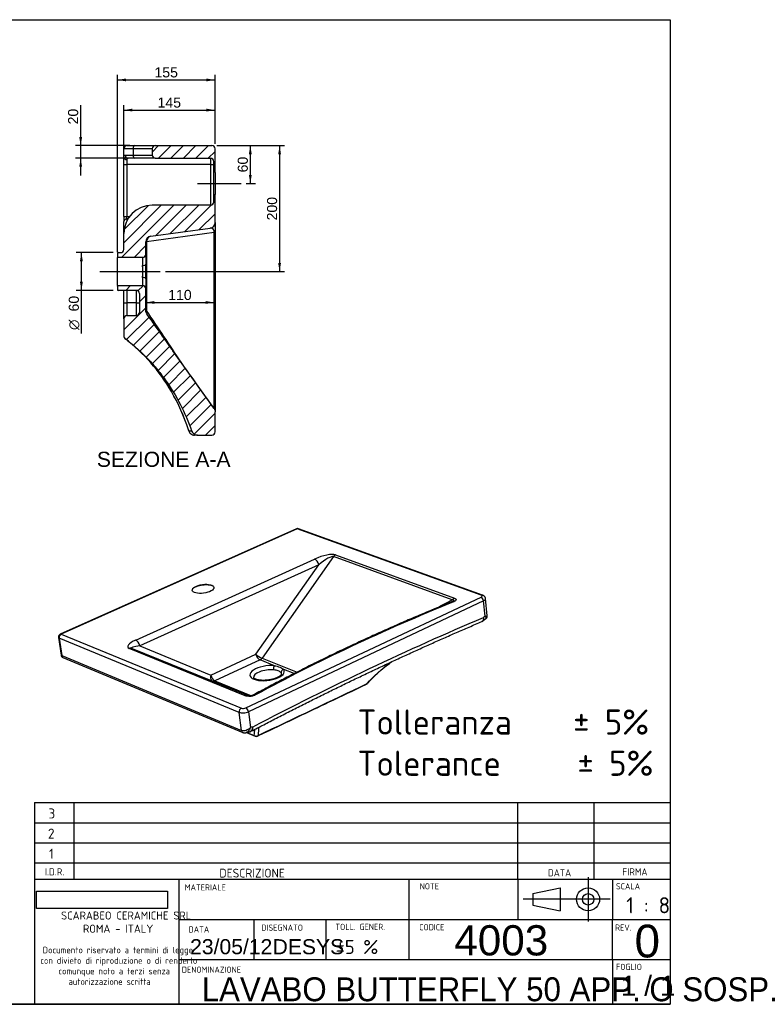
# Model space of a CAD drawing. Header units: millimetres. Extents: x 11 to 302, y 7 to 203.
# Tile 2 of 2: x 155 to 302, y 7 to 203. Entities that reach past the tile are written whole.
import ezdxf
from ezdxf.enums import TextEntityAlignment as Align
from ezdxf.lldxf.tags import DXFTag

# ---------------------------------------------------------------- set-up
doc = ezdxf.new("R2010")
doc.units = ezdxf.units.MM
for name, color, linetype in [('1', 7, 'Continuous'), ('Default', 7, 'Continuous'), ('LAVABO_BUTTERFLY', 7, 'Continuous'), ('Predefinito', 7, 'Continuous')]:
    doc.layers.add(name, color=color, linetype=linetype)
doc.styles.add('SEACAD_Arial', font='arial.ttf')
doc.styles.add('SEACAD_Solid_Edge_ANSI1_Symbols', font='semeca1.ttf')
doc.styles.add('SEACAD_Solid_Edge_ISO', font='seiso.ttf')
doc.styles.add('SEACAD_Solid_Edge_ISOBI', font='seisobi.ttf')
tags = doc.linetypes.add('CENTER2', pattern=[28.575, 19.05, -3.175, 3.175, -3.175]).pattern_tags.tags
tags[10:11] = [DXFTag(74, 4), DXFTag(75, 0), DXFTag(340, '0'), DXFTag(46, 0.0), DXFTag(50, 0.0), DXFTag(44, 0.0), DXFTag(45, 0.0)]
tags[8:9] = [DXFTag(74, 4), DXFTag(75, 0), DXFTag(340, '0'), DXFTag(46, 0.0), DXFTag(50, 0.0), DXFTag(44, 0.0), DXFTag(45, 0.0)]
tags[6:7] = [DXFTag(74, 4), DXFTag(75, 0), DXFTag(340, '0'), DXFTag(46, 0.0), DXFTag(50, 0.0), DXFTag(44, 0.0), DXFTag(45, 0.0)]
tags[4:5] = [DXFTag(74, 4), DXFTag(75, 0), DXFTag(340, '0'), DXFTag(46, 0.0), DXFTag(50, 0.0), DXFTag(44, 0.0), DXFTag(45, 0.0)]
doc.dimstyles.new('ISO_PALLINATURA', dxfattribs={"dimtxt": 2, "dimasz": 1.7, "dimexe": 1, "dimexo": 1, "dimgap": 1, "dimtad": 0, "dimtih": 1, "dimtoh": 1, "dimlfac": 8, "dimtxsty": 'SEACAD_Arial', "dimblk1": '_SE_FILLED', "dimblk2": '_SE_FILLED', "dimsah": 1, "dimcen": 1, "dimadec": 0, "dimazin": 0, "dimtfac": 1, "dimtofl": 0, "dimtmove": 0, "dimatfit": 3, "dimfxl": 1, "dimtolj": 1, "dimarcsym": 0})
picture_1 = doc.add_image_def('image1.jpg', size_in_pixel=(300, 40))

# ---------------------------------------------------------------- blocks, each defined once
blk = doc.blocks.new('SEANNOT_GROUP')
at = {"layer": 'Default', "color": 7, "linetype": 'CENTER2'}
blk.add_line((171.13, 152.83), (183.13, 152.83), dxfattribs=at)
blk = doc.blocks.new('SEANNOT_GROUP1')
at = {"layer": 'Default', "color": 7, "linetype": 'CENTER2'}
blk.add_line((190.5, 170.33), (199.15, 170.33), dxfattribs=at)
blk = doc.blocks.new('SE5')
at = {"layer": 'LAVABO_BUTTERFLY', "linetype": 'Continuous'}
h = blk.add_hatch(dxfattribs=at)
h.set_pattern_fill('ANSI31', scale=0.55118, angle=9.362e-06, style=0)
edge = h.paths.add_edge_path()
edge.add_arc((182.13, 177.21), 0.625, 90, 180)
edge.add_line((181.5, 177.21), (181.5, 175.96))
edge.add_arc((182.13, 175.96), 0.625, 180, 270)
edge.add_line((182.13, 175.33), (193.13, 175.33))
edge.add_arc((193.13, 174.71), 0.625, 0, 90, ccw=False)
edge.add_line((193.75, 174.71), (193.75, 173.02))
edge.add_arc((194.38, 173.02), 0.625, 180, 233.1301)
edge.add_line((194, 172.52), (194, 177.21))
edge.add_arc((193.38, 177.21), 0.625, 0, 90)
edge.add_line((193.38, 177.83), (182.13, 177.83))
h = blk.add_hatch(dxfattribs=at)
h.set_pattern_fill('ANSI31', scale=0.55118, angle=9.362e-06, style=0)
edge = h.paths.add_edge_path()
edge.add_arc((193.13, 166.62), 0.625, 270, 360, ccw=False)
edge.add_line((193.13, 166), (181.5, 166))
edge.add_arc((181.5, 160.37), 5.62, 90, 180)
edge.add_line((175.88, 160.37), (175.88, 157.21))
edge.add_arc((175.25, 157.21), 0.625, 270, 360, ccw=False)
edge.add_line((175.25, 156.58), (174.75, 156.58))
edge.add_arc((174.75, 156.46), 0.125, 90, 180)
edge.add_line((174.63, 156.46), (174.63, 155.64))
edge.add_line((174.63, 155.64), (179.63, 155.64))
edge.add_arc((179.63, 156.27), 0.625, 270, 360)
edge.add_line((180.25, 156.27), (180.25, 158.72))
edge.add_arc((181.38, 158.72), 1.12, 97.7652, 180, ccw=False)
edge.add_line((181.23, 159.84), (193.03, 161.45))
edge.add_arc((192.88, 162.56), 1.12, 277.7652, 360)
edge.add_line((194, 162.56), (194, 168.14))
edge.add_arc((194.38, 167.64), 0.625, 126.8699, 180)
edge.add_line((193.75, 167.64), (193.75, 166.62))
h = blk.add_hatch(dxfattribs=at)
h.set_pattern_fill('ANSI31', scale=0.55118, angle=9.362e-06, style=0)
edge = h.paths.add_edge_path()
edge.add_spline(control_points=[(176.12, 139.52), (176.89, 138.94), (177.63, 138.33), (178.7, 137.38), (179.05, 137.06), (179.74, 136.4), (180.08, 136.06), (181.08, 135.04), (181.72, 134.33), (182.64, 133.23), (182.94, 132.86), (183.53, 132.11), (183.82, 131.73), (184.38, 130.95), (184.65, 130.56), (185.18, 129.76), (185.44, 129.36), (185.94, 128.54), (186.18, 128.13), (186.65, 127.3), (186.88, 126.87), (187.32, 126.02), (187.53, 125.59), (187.93, 124.73), (188.13, 124.29), (188.69, 122.97), (189.03, 122.08), (189.35, 121.17)], knot_values=[0, 0, 0, 0, 0.125, 0.125, 0.1875, 0.1875, 0.25, 0.25, 0.375, 0.375, 0.4375, 0.4375, 0.5, 0.5, 0.5625, 0.5625, 0.625, 0.625, 0.6875, 0.6875, 0.75, 0.75, 0.8125, 0.8125, 0.875, 0.875, 1, 1, 1, 1], degree=3, periodic=0)
edge.add_arc((190.53, 121.58), 1.25, 199.0521, 270)
edge.add_line((190.53, 120.33), (193.38, 120.33))
edge.add_arc((193.38, 120.96), 0.625, 270, 360)
edge.add_line((194, 120.96), (194, 124.97))
edge.add_spline(control_points=[(194, 124.97), (194, 125.09), (193.99, 125.2), (193.91, 125.43), (193.86, 125.53), (193.8, 125.62)], knot_values=[0, 0, 0, 0, 0.5, 0.5, 1, 1, 1, 1], degree=3, periodic=0)
edge.add_spline(control_points=[(193.8, 125.62), (191.57, 128.76), (189.35, 131.89), (186.01, 136.58), (184.9, 138.15), (183.23, 140.5), (182.68, 141.28), (181.56, 142.85), (181.01, 143.63), (180.46, 144.41)], knot_values=[0, 0, 0, 0, 0.5, 0.5, 0.75, 0.75, 0.875, 0.875, 1, 1, 1, 1], degree=3, periodic=0)
edge.add_spline(control_points=[(180.46, 144.41), (180.39, 144.51), (180.34, 144.61), (180.29, 144.78), (180.27, 144.83), (180.26, 144.95), (180.25, 145), (180.25, 145.06)], knot_values=[0, 0, 0, 0, 0.5, 0.5, 0.75, 0.75, 1, 1, 1, 1], degree=3, periodic=0)
edge.add_line((180.25, 145.06), (180.25, 149.39))
edge.add_arc((179.63, 149.39), 0.625, 0, 90)
edge.add_line((179.63, 150.02), (174.63, 150.02))
edge.add_line((174.63, 150.02), (174.63, 149.21))
edge.add_arc((174.75, 149.21), 0.125, 180, 270)
edge.add_line((174.75, 149.08), (178.38, 149.08))
edge.add_arc((178.38, 148.46), 0.625, 0, 90, ccw=False)
edge.add_line((179, 148.46), (179, 144.71))
edge.add_arc((178.38, 144.71), 0.625, 270, 360, ccw=False)
edge.add_line((178.38, 144.08), (176.5, 144.08))
edge.add_arc((176.5, 143.46), 0.625, 90, 180)
edge.add_line((175.88, 143.46), (175.88, 140.02))
edge.add_arc((176.5, 140.02), 0.625, 180, 232.7417)
at = {"layer": 'LAVABO_BUTTERFLY', "color": 7, "linetype": 'Continuous'}
for p, q in [((177.74, 177.21), (175.88, 177.21)), ((175.88, 175.56), (175.88, 177.21)), ((176.5, 177.83), (178.05, 177.83)), ((181.5, 177.21), (177.74, 177.21)), ((177.74, 177.21), (177.74, 175.96)), ((178.05, 177.83), (182.13, 177.83)), ((181.5, 177.21), (181.5, 175.96)), ((182.13, 177.83), (193.38, 177.83)), ((194, 172.52), (194, 177.21)), ((175.88, 174.08), (175.88, 175.56)), ((175.88, 163.77), (175.88, 174.08)), ((175.88, 174.08), (176.5, 174.08)), ((176.14, 175.96), (177.74, 175.96)), ((176.5, 175.07), (176.5, 174.08)), ((176.5, 174.08), (176.5, 163.77)), ((193.13, 174.08), (176.5, 174.08)), ((178.05, 175.33), (176.72, 175.33)), ((177.74, 175.96), (181.5, 175.96)), ((182.13, 175.33), (178.05, 175.33)), ((182.13, 175.33), (193.13, 175.33)), ((193.13, 174.08), (193.13, 175.33)), ((193.13, 166), (193.13, 174.08)), ((193.13, 174.08), (193.75, 174.08)), ((193.75, 173.02), (193.75, 174.71)), ((193.75, 167.64), (193.75, 173.02)), ((194, 172.52), (194, 168.14)), ((193.75, 166.62), (193.75, 167.64)), ((194, 162.56), (194, 168.14)), ((193.13, 166), (181.5, 166)), ((175.88, 163.77), (175.88, 162.77)), ((175.88, 163.77), (176.5, 163.77)), ((175.88, 161.27), (175.88, 162.77)), ((176.5, 163.77), (177.02, 163.77)), ((176.5, 163.27), (176.5, 163.77)), ((176.68, 163.27), (176.5, 163.27)), ((176.5, 163.27), (176.5, 162.95)), ((194, 162.56), (194, 160.56)), ((175.95, 161.27), (175.88, 161.27)), ((175.88, 160.37), (175.88, 161.27)), ((175.88, 157.21), (175.88, 160.37)), ((193.84, 160.56), (180.41, 158.72)), ((181.23, 159.84), (193.03, 161.45)), ((193.84, 125.54), (193.84, 160.56)), ((193.84, 160.56), (194, 160.56)), ((194, 160.56), (194, 124.97)), ((180.25, 158.72), (180.41, 158.72)), ((180.25, 156.27), (180.25, 158.72)), ((180.41, 158.72), (180.41, 145.05)), ((174.63, 156.46), (174.63, 155.64)), ((174.75, 156.58), (175.25, 156.58)), ((174.63, 150.02), (174.63, 155.64)), ((179.63, 155.64), (174.63, 155.64)), ((179.63, 154), (179.63, 155.64)), ((180.25, 156.27), (180.25, 154.26)), ((179.63, 150.02), (179.63, 151.67)), ((180.25, 151.41), (180.25, 149.39)), ((174.63, 150.02), (174.63, 149.21)), ((174.63, 150.02), (179.63, 150.02)), ((178.38, 149.08), (174.75, 149.08)), ((175.88, 146.58), (175.88, 149.08)), ((176.5, 149.08), (176.5, 146.58)), ((178.38, 146.58), (178.38, 149.08)), ((180.25, 145.06), (180.25, 149.39)), ((179, 148.46), (179, 144.71)), ((175.88, 143.46), (175.88, 146.58)), ((175.88, 146.58), (176.5, 146.58)), ((176.5, 146.58), (176.5, 144.08)), ((178.38, 146.58), (176.5, 146.58)), ((178.38, 144.08), (178.38, 146.58)), ((178.38, 146.58), (179, 146.58)), ((180.25, 145.05), (180.41, 145.05)), ((175.88, 143.46), (175.88, 140.02)), ((176.5, 144.08), (178.38, 144.08)), ((193.8, 125.61), (185.64, 137.1)), ((194, 120.96), (194, 124.97)), ((190.51, 120.33), (189.95, 120.33)), ((190.53, 120.33), (190.53, 120.33)), ((190.53, 120.33), (193.38, 120.33))]:
    blk.add_line(p, q, dxfattribs=at)
for centre, radius, start, end in [((176.5, 177.21), 0.625, 90, 180), ((182.13, 177.21), 0.625, 90, 180), ((193.38, 177.21), 0.625, 0, 90), ((182.13, 175.96), 0.625, 180, 270), ((193.13, 174.71), 0.625, 0, 90), ((194.38, 173.02), 0.625, 180, 233.1301), ((193.13, 166.62), 0.625, 270, 0), ((194.38, 167.64), 0.625, 126.8699, 180), ((181.5, 160.37), 5.62, 90, 180), ((192.88, 162.56), 1.13, 277.7652, 0), ((181.38, 158.72), 1.12, 97.7652, 180), ((174.75, 156.46), 0.125, 90, 180), ((175.25, 157.21), 0.625, 270, 0), ((179.63, 156.27), 0.625, 270, 0), ((153.3, 152.83), 26.35, 357.4645, 2.5355), ((118.99, 152.83), 61.28, 358.6677, 1.3323), ((174.75, 149.21), 0.125, 180, 270), ((178.38, 148.46), 0.625, 0, 90), ((179.63, 149.39), 0.625, 0, 90), ((-5015.76, -3344.01), 6258.89, 33.767342, 33.880132), ((176.5, 143.46), 0.625, 90, 180), ((178.38, 144.71), 0.625, 270, 0), ((176.5, 140.02), 0.625, 180, 232.7417), ((176.5, 140.01), 0.625, 180, 232.0361), ((153.26, 110.24), 37.15, 30.3275, 52.0241), ((176.11, 140.13), 0.611, 270.8653, 271.4369), ((153.28, 110.25), 37.13, 17.4697, 30.3439), ((153.26, 110.24), 37.15, 17.4347, 30.3275), ((194.11, 123.09), 5.68, 197.4387, 199.9767), ((193.56, 122.89), 5.09, 197.4203, 199.9246), ((188.51, 139.04), 17.88, 270.8386, 272.6721), ((189.95, 121.58), 1.25, 199.9724, 228.8695), ((189.92, 121.56), 1.21, 221.537, 229.2738), ((189.95, 121.58), 1.25, 228.8695, 270.0268), ((190.53, 121.58), 1.25, 199.0521, 270), ((190.53, 121.58), 1.25, 199.0487, 205.8466), ((190.53, 121.58), 1.25, 257.5159, 269.9685), ((193.38, 120.96), 0.625, 270, 0)]:
    blk.add_arc(centre, radius, start, end, dxfattribs=at)
for centre, major_axis, ratio, start_param, end_param in [((178.05, 177.21), (0, 0.625), 0.504148, 0, 1.570796), ((176.5, 175.56), (0.625, 0), 0.790229, 3.141593, 4.712389), ((176.72, 175.96), (0, -0.625), 0.92995, 4.712389, 6.283185), ((178.05, 175.96), (0, -0.625), 0.504148, 4.712389, 6.283185), ((176.5, 162.77), (-0.625, 0), 0.8, 4.712389, 6.283185), ((176.5, 161.27), (-0.625, 0), 0.8, 5.626488, 6.283185), ((192.88, 160.29), (-0.57, -1.09), 0.718337, 2.158893, 3.613292), ((181.38, 158.72), (0.15, -1.11), 0.857456, 3.141593, 4.595992), ((179.63, 154.26), (0.625, 0), 0.414494, 4.712389, 6.283185), ((179.63, 151.41), (-0.625, 0), 0.414494, 3.141593, 4.712389), ((181.38, 145.05), (0.933, 0.629), 0.684875, 2.364246, 3.055404), ((189.29, 121.58), (0.596, 0.188), 0.788252, 3.141889, 3.199751), ((189.36, 121.37), (0.587, 0.214), 0.031745, -3.177491, -3.145946)]:
    blk.add_ellipse(centre, major_axis=major_axis, ratio=ratio, start_param=start_param, end_param=end_param, dxfattribs=at)
for points, knots in [([(175.88, 175.56), (175.88, 175.63), (175.88, 175.69), (175.9, 175.76), (175.9, 175.79), (175.92, 175.83), (175.93, 175.85), (175.96, 175.89), (175.99, 175.92), (176.05, 175.95), (176.09, 175.96), (176.14, 175.96)], [0, 0, 0, 0, 0.25, 0.25, 0.375, 0.375, 0.5, 0.5, 0.75, 0.75, 1, 1, 1, 1]), ([(176.72, 175.33), (176.68, 175.33), (176.65, 175.33), (176.6, 175.31), (176.57, 175.29), (176.55, 175.26), (176.54, 175.25), (176.52, 175.22), (176.52, 175.2), (176.51, 175.15), (176.5, 175.11), (176.5, 175.07)], [0, 0, 0, 0, 0.25, 0.25, 0.5, 0.5, 0.625, 0.625, 0.75, 0.75, 1, 1, 1, 1]), ([(180.46, 144.41), (180.39, 144.51), (180.34, 144.61), (180.29, 144.78), (180.27, 144.83), (180.26, 144.95), (180.25, 145), (180.25, 145.06)], [0, 0, 0, 0, 0.5, 0.5, 0.75, 0.75, 1, 1, 1, 1]), ([(193.8, 125.62), (191.57, 128.76), (189.35, 131.89), (186.01, 136.58), (184.9, 138.15), (183.23, 140.5), (182.68, 141.28), (181.56, 142.85), (181.01, 143.63), (180.46, 144.41)], [0, 0, 0, 0, 0.5, 0.5, 0.75, 0.75, 0.875, 0.875, 1, 1, 1, 1]), ([(176.12, 139.52), (176.89, 138.94), (177.63, 138.33), (179.06, 137.07), (179.75, 136.41), (181.08, 135.04), (181.72, 134.33), (182.95, 132.87), (183.54, 132.11), (185.22, 129.79), (186.22, 128.15), (187.97, 124.75), (188.72, 122.98), (189.35, 121.17)], [0, 0, 0, 0, 0.125, 0.125, 0.25, 0.25, 0.375, 0.375, 0.5, 0.5, 0.75, 0.75, 1, 1, 1, 1]), ([(193.8, 125.62), (193.86, 125.53), (193.91, 125.43), (193.99, 125.2), (194, 125.09), (194, 124.97)], [0, 0, 0, 0, 0.5, 0.5, 1, 1, 1, 1])]:
    blk.add_open_spline(points, degree=3, knots=knots, dxfattribs=at)
blk = doc.blocks.new('SE6')
at = {"layer": 'LAVABO_BUTTERFLY', "color": 7, "linetype": 'Continuous'}
for p, q in [((210.14, 101.73), (163.27, 80.8)), ((210.32, 101.73), (163.44, 80.8)), ((246.83, 88.53), (210.32, 101.73)), ((247.11, 88.55), (210.59, 101.75)), ((217.52, 96.21), (203.34, 76.01)), ((241.09, 87.6), (217.52, 96.21)), ((217.93, 96.55), (241.51, 87.95)), ((178.24, 79.63), (213.76, 95.72)), ((214.58, 94.58), (179.07, 78.46)), ((202.11, 76.82), (214.58, 94.58)), ((200.14, 66.15), (246.8, 88.16)), ((247.29, 87.43), (200.63, 65.39)), ((247.6, 84.38), (247.29, 87.43)), ((248.04, 84.46), (247.69, 87.87)), ((163.44, 80.8), (199.22, 66.09)), ((162.9, 80.14), (163.42, 76.65)), ((163.03, 80.01), (163.55, 76.53)), ((198.79, 65.27), (163.03, 80.01)), ((179.07, 78.46), (193.16, 72.67)), ((163.55, 76.53), (199.26, 61.65)), ((199.96, 68.58), (176.97, 77.95)), ((177.55, 77.98), (200.54, 68.62)), ((193.16, 72.67), (202.11, 76.82)), ((163.8, 76.17), (199.51, 61.28)), ((202.93, 75.67), (193.98, 71.51)), ((205.79, 74.54), (202.93, 75.67)), ((203.34, 76.01), (210.27, 73.27)), ((209.71, 72.98), (207.63, 73.81)), ((193.98, 71.51), (201.21, 68.57)), ((199.26, 61.65), (198.79, 65.27)), ((200.63, 65.39), (201.04, 62.26)), ((200.23, 61.26), (201.93, 60.55)), ((200.34, 61.29), (201.76, 60.7))]:
    blk.add_line(p, q, dxfattribs=at)
for centre, major_axis, ratio, start_param, end_param in [((210.39, 101.18), (-0.088, -0.599), 0.999531, 2.941424, 3.70789), ((210.39, 101.18), (0.247, -0.553), 0.5651, 2.643078, 3.141691), ((210.39, 101.18), (-0.206, -0.57), 0.723903, 3.141821, 3.750934), ((214.84, 95), (-3.39, -1.29), 0.295024, 3.470743, 4.920733), ((214.96, 93.99), (2.61, 2.18), 0.203485, 0.093743, 1.545281), ((218.04, 95.54), (0.38, 1.04), 0.716945, 0.613756, 1.150551), ((213.89, 94.71), (-0.46, 1.01), 0.565699, 4.338563, 5.77511), ((246.37, 88.31), (-0.63, -0.066), 0.411693, 2.275186, 3.846099), ((246.86, 87.58), (0.271, -0.572), 0.590698, 1.033464, 2.605063), ((246.89, 87.96), (-0.217, -0.595), 0.694043, 3.143259, 3.75268), ((241.29, 86.11), (0.43, -1.06), 0.519593, 2.637147, 3.138185), ((241.61, 86.92), (0.39, 1.07), 0.697638, 0.614746, 1.151551), ((246.43, 87.74), (-1.26, -0.13), 0.412272, 2.275587, 3.141121), ((252.83, 65.51), (8.38, 21.65), 0.683849, 0.827702, 0.848187), ((163.52, 80.23), (0.622, -0.092), 0.998849, 2.138809, 3.435315), ((163.52, 80.23), (0.24, 0.581), 0.752022, 0.670399, 2.241874), ((163.52, 80.23), (0.257, -0.574), 0.517642, 2.642005, 3.140621), ((163.52, 80.23), (0.622, 0.091), 0.409388, 3.142038, 3.744507), ((179.98, 79.19), (3.32, 0.95), 0.294156, 2.035117, 3.499885), ((180.12, 78.16), (2.69, 0.08), 0.132631, 1.967659, 3.433294), ((178.38, 78.61), (-0.47, 1.04), 0.529642, 4.337962, 5.774547), ((164.04, 76.75), (0.621, 0.091), 0.41292, 3.141954, 3.744422), ((164.04, 76.75), (-0.627, 0.043), 0.998895, 0.214261, 1.243437), ((164.04, 76.75), (0.242, 0.579), 0.750593, 2.247163, 3.14218), ((177.11, 76.92), (-0.43, -1.06), 0.741397, 3.141569, 3.807719), ((202.8, 76.68), (0.915, -0.643), 0.30797, 4.090592, 5.543431), ((202.8, 76.68), (0.47, -1.01), 0.549505, 4.323379, 5.757358), ((204.34, 73.06), (-3.41, -0.43), 0.422508, 4.221814, 9.65197), ((202.8, 76.68), (-0.41, -1.04), 0.723006, 0.651786, 1.187858), ((205.86, 73.98), (0.06, 0.62), 0.426888, 0.484692, 2.056333), ((193.85, 72.52), (0.43, 1.04), 0.621888, 1.680071, 2.90347), ((193.85, 72.52), (-0.47, 1.02), 0.540373, 1.181752, 2.615722), ((204.42, 72.5), (2.79, 0.35), 0.423077, 1.079924, 3.142658), ((207.7, 73.25), (-0.506, -0.366), 0.88281, 4.261178, 5.832407), ((204.42, 72.5), (2.79, 0.35), 0.423077, -0.000186, 0.226577), ((193.85, 72.52), (0.42, 1.04), 0.7282, 3.380796, 3.805105), ((223.82, 71.45), (0.619, -0.086), 0.999809, 5.29442, 5.704847), ((223.82, 71.45), (-0.269, 0.564), 0.564537, 3.143769, 3.506157), ((223.82, 71.45), (-0.472, 0.41), 0.538938, 2.784404, 3.141578), ((200.1, 67.53), (-0.45, -1.09), 0.722277, 3.141125, 3.80728), ((202.18, 67.69), (0.56, -1.03), 0.60879, 2.573271, 3.139863), ((199.29, 65.5), (-0.251, -0.608), 0.72224, 3.811106, 5.382612), ((199.79, 65.74), (1.3, 0.17), 0.429222, 3.785045, 5.357697), ((199.72, 66.33), (-0.652, -0.084), 0.428624, 0.64398, 2.215705), ((200.21, 65.56), (-0.281, 0.595), 0.542974, 4.175319, 5.746949), ((199.76, 61.88), (0.252, 0.606), 0.720807, 2.246059, 3.140407), ((199.82, 39.38), (9.83, 22.19), 0.713375, 0.470075, 0.490445), ((202.18, 61.14), (0.244, 0.587), 0.718874, 2.666478, 3.141043), ((202.18, 61.14), (-0.633, 0.057), 0.920548, 0.950776, 2.26845), ((202.18, 61.14), (-0.274, 0.574), 0.543327, 3.141929, 3.505915), ((202.18, 61.14), (0.198, 0.604), 0.99989, 3.064152, 3.90426)]:
    blk.add_ellipse(centre, major_axis=major_axis, ratio=ratio, start_param=start_param, end_param=end_param, dxfattribs=at)
blk.add_ellipse((191.62, 89.8), major_axis=(-2.15, -0.28), ratio=0.404138, dxfattribs=at)
for points, knots in [([(189.55, 89.82), (189.55, 89.83), (189.55, 89.83), (189.57, 89.85), (189.6, 89.89), (189.64, 89.93), (189.7, 89.98), (189.77, 90.03), (189.85, 90.08), (189.95, 90.13), (190.05, 90.19), (190.17, 90.24), (190.3, 90.29), (190.44, 90.35), (190.59, 90.39), (190.74, 90.44), (190.9, 90.48), (191.07, 90.52), (191.24, 90.55), (191.42, 90.58), (191.59, 90.6), (191.77, 90.62), (191.94, 90.64), (192.11, 90.64), (192.28, 90.64), (192.45, 90.64), (192.6, 90.63), (192.75, 90.62), (192.89, 90.6), (193.03, 90.58), (193.14, 90.55), (193.25, 90.52), (193.33, 90.5), (193.37, 90.48), (193.39, 90.48)], [0, 0, 0, 0, 0.009619, 0.038096, 0.066602, 0.095412, 0.124743, 0.154692, 0.185282, 0.216494, 0.248279, 0.28058, 0.313329, 0.346463, 0.379921, 0.413646, 0.447586, 0.481693, 0.515925, 0.550242, 0.584606, 0.61898, 0.653318, 0.687583, 0.721736, 0.755737, 0.789542, 0.823102, 0.856365, 0.889274, 0.921766, 0.953781, 0.985257, 1, 1, 1, 1]), ([(193.39, 90.48), (193.4, 90.47), (193.44, 90.46), (193.5, 90.43), (193.55, 90.4), (193.59, 90.38), (193.6, 90.36), (193.61, 90.36), (193.61, 90.36)], [0, 0, 0, 0, 0.125455, 0.344278, 0.559292, 0.770536, 0.979306, 1, 1, 1, 1]), ([(247.69, 87.87), (247.68, 87.88), (247.68, 87.93), (247.66, 88.01), (247.63, 88.1), (247.58, 88.19), (247.52, 88.27), (247.46, 88.34), (247.38, 88.4), (247.3, 88.46), (247.21, 88.51), (247.14, 88.54), (247.11, 88.55)], [0, 0, 0, 0, 0.037491, 0.143336, 0.246987, 0.349225, 0.450911, 0.553046, 0.656874, 0.763987, 0.876371, 1, 1, 1, 1]), ([(240.86, 87.17), (240.21, 86.9), (239.15, 86.47), (237.49, 85.78), (235.98, 85.16), (234.53, 84.54), (233.09, 83.93), (231.58, 83.28), (230.05, 82.61), (228.48, 81.92), (226.91, 81.22), (225.35, 80.51), (223.8, 79.8), (222.25, 79.09), (220.71, 78.37), (219.17, 77.64), (217.64, 76.91), (216.11, 76.17), (214.59, 75.43), (213.08, 74.68), (211.57, 73.92), (210.07, 73.16), (208.63, 72.43), (207.23, 71.71), (205.88, 71), (204.49, 70.26), (203.04, 69.49), (202.15, 69.01), (201.62, 68.72)], [0, 0, 0, 0, 0.043394, 0.083404, 0.120138, 0.154424, 0.190834, 0.227003, 0.266229, 0.305451, 0.34467, 0.383889, 0.423112, 0.46234, 0.501576, 0.540815, 0.580052, 0.619283, 0.658512, 0.697741, 0.736974, 0.776211, 0.815457, 0.849956, 0.886702, 0.922669, 0.961346, 1, 1, 1, 1]), ([(241.04, 87.25), (241.03, 87.25), (241.01, 87.24), (240.97, 87.21), (240.91, 87.19), (240.87, 87.17), (240.86, 87.17)], [0, 0, 0, 0, 0.133476, 0.448251, 0.805188, 1, 1, 1, 1]), ([(241.04, 87.25), (241.06, 87.26), (241.07, 87.27), (241.18, 87.33), (241.28, 87.38), (241.37, 87.47), (241.4, 87.5), (241.4, 87.55), (241.38, 87.57), (241.32, 87.59), (241.28, 87.6), (241.19, 87.6), (241.14, 87.61), (241.09, 87.6)], [0.2092401, 0.2092401, 0.2092401, 0.2092401, 0.25, 0.25, 0.5, 0.5, 0.625, 0.625, 0.75, 0.75, 0.875, 0.875, 1, 1, 1, 1]), ([(241.51, 87.95), (241.57, 87.93), (241.62, 87.9), (241.72, 87.85), (241.76, 87.82), (241.82, 87.75), (241.84, 87.71), (241.85, 87.64), (241.84, 87.6), (241.78, 87.48), (241.69, 87.41), (241.46, 87.27), (241.32, 87.2), (241.18, 87.14)], [0, 0, 0, 0, 0.125, 0.125, 0.25, 0.25, 0.375, 0.375, 0.5, 0.5, 0.75, 0.75, 1, 1, 1, 1]), ([(201.42, 62.34), (209.25, 66.44), (217.02, 70.32), (232.31, 77.58), (239.83, 80.96), (247.27, 84.12)], [0, 0, 0, 0, 0.5, 0.5, 1, 1, 1, 1]), ([(247.27, 84.12), (247.27, 84.1), (247.28, 84.07), (247.28, 84.01), (247.28, 83.98), (247.28, 83.9), (247.28, 83.85), (247.27, 83.77), (247.27, 83.75), (247.26, 83.7), (247.25, 83.68), (247.23, 83.61), (247.22, 83.57), (247.18, 83.49), (247.16, 83.46), (247.11, 83.4), (247.08, 83.37), (247.02, 83.33), (246.99, 83.31), (246.96, 83.3)], [0, 0, 0, 0, 0.0625, 0.0625, 0.125, 0.125, 0.25, 0.25, 0.3125, 0.3125, 0.375, 0.375, 0.5, 0.5, 0.625, 0.625, 0.75, 0.75, 0.8604665, 0.8604665, 0.8604665, 0.8604665]), ([(247.27, 84.12), (247.28, 84.1), (247.28, 84.07), (247.29, 84.02), (247.3, 83.99), (247.31, 83.91), (247.31, 83.87), (247.31, 83.8), (247.31, 83.77), (247.3, 83.73), (247.3, 83.71), (247.29, 83.64), (247.28, 83.61), (247.25, 83.54), (247.23, 83.5), (247.19, 83.45), (247.17, 83.43), (247.15, 83.41)], [0, 0, 0, 0, 0.0625, 0.0625, 0.125, 0.125, 0.25, 0.25, 0.3125, 0.3125, 0.375, 0.375, 0.5, 0.5, 0.625, 0.625, 0.7461071, 0.7461071, 0.7461071, 0.7461071]), ([(247.6, 84.38), (247.72, 84.37), (247.83, 84.38), (247.98, 84.4), (248.02, 84.42), (248.04, 84.45), (248.04, 84.45), (248.04, 84.46)], [0, 0, 0, 0, 0.25, 0.25, 0.5, 0.5, 0.5627211, 0.5627211, 0.5627211, 0.5627211]), ([(247.6, 84.38), (247.68, 84.28), (247.75, 84.19), (247.82, 84.03), (247.83, 83.97), (247.81, 83.91), (247.8, 83.89), (247.78, 83.88)], [0, 0, 0, 0, 0.25, 0.25, 0.5, 0.5, 0.6036838, 0.6036838, 0.6036838, 0.6036838]), ([(247.78, 83.88), (247.8, 83.9), (247.84, 83.93), (247.9, 83.99), (247.95, 84.06), (248, 84.15), (248.03, 84.24), (248.04, 84.33), (248.04, 84.4), (248.04, 84.45), (248.04, 84.46)], [0, 0, 0, 0, 0.105864, 0.240708, 0.376284, 0.524926, 0.667101, 0.803238, 0.934062, 1, 1, 1, 1]), ([(201.13, 61.5), (202.06, 61.98), (203.63, 62.8), (206.26, 64.16), (208.85, 65.48), (211.48, 66.81), (214.09, 68.12), (216.68, 69.4), (219.26, 70.66), (221.82, 71.9), (224.36, 73.11), (226.9, 74.31), (229.41, 75.49), (231.92, 76.64), (234.41, 77.78), (236.91, 78.91), (239.41, 80.02), (241.93, 81.13), (244.42, 82.21), (246.16, 82.96), (246.96, 83.3), (246.96, 83.3)], [0, 0, 0, 0, 0.053848, 0.107493, 0.164349, 0.220416, 0.276357, 0.332174, 0.387867, 0.443436, 0.498883, 0.554207, 0.60941, 0.664491, 0.719453, 0.774791, 0.830529, 0.886592, 0.942989, 0.999751, 1, 1, 1, 1]), ([(246.99, 83.31), (247, 83.32), (247.05, 83.34), (247.11, 83.37), (247.14, 83.4), (247.14, 83.41)], [0.1347516, 0.1347516, 0.1347516, 0.1347516, 0.3689735, 0.8765978, 1, 1, 1, 1]), ([(247.15, 83.41), (247.17, 83.43), (247.32, 83.54), (247.55, 83.71), (247.72, 83.84), (247.78, 83.88)], [0, 0, 0, 0, 0.126691, 0.738687, 1, 1, 1, 1]), ([(205.79, 74.54), (205.99, 74.5), (206.18, 74.46), (206.53, 74.37), (206.7, 74.32), (207.01, 74.2), (207.15, 74.13), (207.41, 73.97), (207.53, 73.89), (207.63, 73.81)], [0, 0, 0, 0, 0.25, 0.25, 0.5, 0.5, 0.75, 0.75, 1, 1, 1, 1]), ([(224.18, 70.98), (225.47, 72.45), (226.96, 73.78), (228.74, 75.1), (228.87, 75.2), (229.01, 75.3)], [0, 0, 0, 0, 0.25, 0.25, 0.2704738, 0.2704738, 0.2704738, 0.2704738]), ([(224.29, 71.04), (224.37, 71.13), (224.54, 71.33), (224.87, 71.69), (225.26, 72.09), (225.66, 72.49), (226.07, 72.88), (226.5, 73.28), (226.94, 73.66), (227.39, 74.05), (227.87, 74.43), (228.35, 74.8), (228.74, 75.1), (228.97, 75.27), (229.04, 75.31)], [0, 0, 0, 0, 0.0242146, 0.0661663, 0.1082486, 0.1505076, 0.192984, 0.2357187, 0.2787536, 0.3221309, 0.3658939, 0.4100866, 0.4547541, 0.47107, 0.47107, 0.47107, 0.47107]), ([(207.2, 72.85), (207.2, 72.85), (207.2, 72.85), (207.2, 72.84), (207.2, 72.82), (207.18, 72.79), (207.16, 72.76), (207.12, 72.71), (207.08, 72.65), (207.02, 72.6), (206.95, 72.53), (206.86, 72.47), (206.76, 72.4), (206.65, 72.33), (206.53, 72.27), (206.4, 72.2), (206.25, 72.13), (206.1, 72.07), (205.93, 72.01), (205.76, 71.95), (205.58, 71.89), (205.39, 71.84), (205.2, 71.8), (205, 71.76), (204.8, 71.72), (204.59, 71.69), (204.39, 71.66), (204.18, 71.64), (203.98, 71.63), (203.78, 71.62), (203.58, 71.62), (203.38, 71.62), (203.2, 71.63), (203.01, 71.65), (202.84, 71.67), (202.67, 71.69), (202.52, 71.72), (202.37, 71.76), (202.24, 71.8), (202.12, 71.84), (202.01, 71.88), (201.92, 71.92), (201.84, 71.96), (201.77, 72), (201.72, 72.04), (201.68, 72.08), (201.65, 72.11), (201.64, 72.13), (201.63, 72.14), (201.63, 72.15), (201.63, 72.15), (201.63, 72.15)], [0.0155316, 0.0155316, 0.0155316, 0.0155316, 0.0337854, 0.0549449, 0.074313, 0.0926663, 0.1120381, 0.1308898, 0.1495935, 0.1683281, 0.1872014, 0.2062828, 0.2256022, 0.2451654, 0.2649643, 0.284982, 0.305198, 0.3255897, 0.3461345, 0.3668108, 0.3875981, 0.4084774, 0.4294312, 0.4504431, 0.4714979, 0.4925813, 0.5136795, 0.5347784, 0.5558609, 0.5769134, 0.5979216, 0.6188708, 0.6397449, 0.6605269, 0.6811982, 0.7017388, 0.7221276, 0.7423423, 0.7623606, 0.7821615, 0.8017278, 0.8210499, 0.8401314, 0.8589976, 0.877708, 0.8963749, 0.9151278, 0.9342351, 0.9541736, 0.9758439, 0.9851793, 0.9851793, 0.9851793, 0.9851793]), ([(207.1, 73.11), (207.04, 73.19), (206.97, 73.27), (206.78, 73.41), (206.66, 73.47), (206.41, 73.58), (206.26, 73.61), (205.95, 73.67), (205.78, 73.69), (205.6, 73.71)], [0, 0, 0, 0, 0.25, 0.25, 0.5, 0.5, 0.75, 0.75, 1, 1, 1, 1]), ([(202.45, 60.57), (203.09, 60.87), (207.59, 63.02), (215.3, 66.7), (221.39, 69.6), (224.09, 70.89)], [0, 0, 0, 0, 0.079104, 0.654681, 1, 1, 1, 1]), ([(202.04, 68.74), (201.9, 68.66), (201.74, 68.59), (201.47, 68.51), (201.37, 68.48), (201.18, 68.45), (201.07, 68.43), (200.77, 68.41), (200.58, 68.43), (200.24, 68.48), (200.09, 68.53), (199.96, 68.58)], [0, 0, 0, 0, 0.25, 0.25, 0.375, 0.375, 0.5, 0.5, 0.75, 0.75, 1, 1, 1, 1]), ([(201.62, 68.72), (201.61, 68.72), (201.59, 68.7), (201.53, 68.68), (201.47, 68.65), (201.39, 68.62), (201.32, 68.6), (201.24, 68.58), (201.16, 68.56), (201.09, 68.55), (201.03, 68.54), (200.96, 68.54), (200.9, 68.54), (200.84, 68.55), (200.78, 68.55), (200.71, 68.56), (200.65, 68.58), (200.59, 68.6), (200.56, 68.61), (200.55, 68.61)], [0, 0, 0, 0, 0.016145, 0.10035, 0.175463, 0.235087, 0.296255, 0.356058, 0.411428, 0.455838, 0.495583, 0.536158, 0.581003, 0.633046, 0.692146, 0.760916, 0.8416, 0.935842, 1, 1, 1, 1]), ([(201.04, 62.26), (200.92, 62.14), (200.78, 62.02), (200.48, 61.83), (200.32, 61.75), (199.99, 61.63), (199.83, 61.59), (199.52, 61.58), (199.38, 61.6), (199.26, 61.65)], [0, 0, 0, 0, 0.25, 0.25, 0.5, 0.5, 0.75, 0.75, 1, 1, 1, 1]), ([(199.51, 61.28), (199.51, 61.28), (199.54, 61.26), (199.62, 61.24), (199.73, 61.21), (199.84, 61.2), (199.95, 61.21), (200.06, 61.22), (200.11, 61.23), (200.14, 61.24)], [0, 0, 0, 0, 0.003697, 0.178816, 0.351266, 0.527913, 0.703503, 0.880446, 1, 1, 1, 1]), ([(201.04, 62.26), (200.98, 62.09), (200.9, 61.93), (200.71, 61.64), (200.61, 61.52), (200.38, 61.33), (200.26, 61.27), (200.14, 61.24)], [0, 0, 0, 0, 0.25, 0.25, 0.5, 0.5, 0.7350666, 0.7350666, 0.7350666, 0.7350666]), ([(200.14, 61.24), (200.21, 61.26), (200.4, 61.31), (200.67, 61.37), (200.85, 61.4), (200.9, 61.41)], [0, 0, 0, 0, 0.241242, 0.821403, 1, 1, 1, 1]), ([(200.89, 61.41), (200.9, 61.41), (200.94, 61.42), (201.02, 61.45), (201.1, 61.48), (201.13, 61.5), (201.13, 61.5)], [0, 0, 0, 0, 0.069716, 0.532305, 0.991467, 1, 1, 1, 1]), ([(201.42, 62.34), (201.42, 62.31), (201.42, 62.28), (201.41, 62.21), (201.41, 62.18), (201.4, 62.09), (201.39, 62.04), (201.37, 61.96), (201.36, 61.93), (201.35, 61.88), (201.34, 61.85), (201.31, 61.78), (201.29, 61.73), (201.24, 61.65), (201.21, 61.61), (201.15, 61.55), (201.12, 61.52), (201.05, 61.47), (201.01, 61.45), (200.95, 61.43), (200.92, 61.42), (200.9, 61.41)], [0, 0, 0, 0, 0.0625, 0.0625, 0.125, 0.125, 0.25, 0.25, 0.3125, 0.3125, 0.375, 0.375, 0.5, 0.5, 0.625, 0.625, 0.75, 0.75, 0.875, 0.875, 0.9591759, 0.9591759, 0.9591759, 0.9591759]), ([(201.42, 62.34), (201.42, 62.31), (201.42, 62.28), (201.43, 62.22), (201.43, 62.19), (201.43, 62.1), (201.42, 62.05), (201.41, 61.97), (201.41, 61.95), (201.4, 61.9), (201.39, 61.87), (201.37, 61.8), (201.36, 61.76), (201.32, 61.68), (201.29, 61.64), (201.24, 61.58), (201.22, 61.55), (201.17, 61.52), (201.15, 61.51), (201.13, 61.5)], [0, 0, 0, 0, 0.0625, 0.0625, 0.125, 0.125, 0.25, 0.25, 0.3125, 0.3125, 0.375, 0.375, 0.5, 0.5, 0.625, 0.625, 0.75, 0.75, 0.8249049, 0.8249049, 0.8249049, 0.8249049])]:
    blk.add_open_spline(points, degree=3, knots=knots, dxfattribs=at)
for points in [[(241.18, 87.14), (227.39, 81.55), (214.29, 75.4), (202.04, 68.74)], [(238, 85.99), (239.03, 86.53), (240.06, 87.07), (241.09, 87.6)], [(202.54, 60.66), (209.84, 64.14), (217.05, 67.58), (224.18, 70.98)], [(201.76, 60.7), (201.82, 61.17), (201.86, 61.57), (201.89, 61.9)], [(202.63, 62.28), (202.63, 61.87), (202.6, 61.34), (202.54, 60.66)]]:
    blk.add_open_spline(points, degree=3, dxfattribs=at)
blk = doc.blocks.new('DMBLK79')
at = {"layer": 'Default', "linetype": 'Continuous'}
for points in [[(177.58, 185.17), (175.88, 184.89), (177.58, 184.61)], [(192.3, 185.17), (192.3, 184.61), (194, 184.89)]]:
    blk.add_hatch(color=7, dxfattribs=at).paths.add_polyline_path(points)
at = {"layer": 'Default', "color": 7, "linetype": 'Continuous'}
for p, q in [((175.88, 175.08), (175.88, 185.89)), ((194, 178.21), (194, 185.89)), ((175.88, 184.89), (194, 184.89))]:
    blk.add_line(p, q, dxfattribs=at)
at = {"layer": 'Default', "color": 7, "linetype": 'Continuous', "style": 'SEACAD_Arial'}
blk.add_text('145', height=2, dxfattribs=at).set_placement((182.59, 187.39), align=Align.TOP_LEFT)
blk = doc.blocks.new('_SE_FILLED')
at = {"color": 0}
blk.add_line((0, 0), (-1, 0), dxfattribs=at)
blk.add_solid([(0, 0), (-1, -0.1665), (-1, 0.1665), (0, 0)], dxfattribs=at)
blk = doc.blocks.new('DMBLK80')
at = {"layer": 'Default', "linetype": 'Continuous'}
for points in [[(207.09, 176.13), (206.81, 177.83), (206.53, 176.13)], [(207.09, 154.53), (206.53, 154.53), (206.81, 152.83)]]:
    blk.add_hatch(color=7, dxfattribs=at).paths.add_polyline_path(points)
at = {"layer": 'Default', "color": 7, "linetype": 'Continuous'}
for p, q in [((194.38, 177.83), (207.81, 177.83)), ((206.81, 177.83), (206.81, 152.83)), ((184.13, 152.83), (207.81, 152.83))]:
    blk.add_line(p, q, dxfattribs=at)
at = {"layer": 'Default', "color": 7, "linetype": 'Continuous', "style": 'SEACAD_Arial'}
blk.add_text('200', height=2, rotation=90, dxfattribs=at).set_placement((204.31, 162.98), align=Align.TOP_LEFT)
blk = doc.blocks.new('DMBLK81')
at = {"layer": 'Default', "linetype": 'Continuous'}
for points in [[(181.95, 146.4), (181.95, 146.96), (180.25, 146.68)], [(192.14, 146.4), (193.84, 146.68), (192.14, 146.96)]]:
    blk.add_hatch(color=7, dxfattribs=at).paths.add_polyline_path(points)
at = {"layer": 'Default', "color": 7, "linetype": 'Continuous'}
for p, q in [((180.25, 148.39), (180.25, 145.68)), ((180.25, 146.68), (193.84, 146.68))]:
    blk.add_line(p, q, dxfattribs=at)
at = {"layer": 'Default', "color": 7, "linetype": 'Continuous', "style": 'SEACAD_Arial'}
blk.add_text('110', height=2, dxfattribs=at).set_placement((184.7, 149.18), align=Align.TOP_LEFT)
blk = doc.blocks.new('DMBLK82')
at = {"layer": 'Default', "linetype": 'Continuous'}
for points in [[(167.04, 179.53), (167.32, 177.83), (167.6, 179.53)], [(167.04, 173.63), (167.6, 173.63), (167.32, 175.33)]]:
    blk.add_hatch(color=7, dxfattribs=at).paths.add_polyline_path(points)
at = {"layer": 'Default', "color": 7, "linetype": 'Continuous'}
for p, q in [((167.32, 185.88), (167.32, 171.93)), ((177.05, 177.83), (166.32, 177.83)), ((177.05, 175.33), (166.32, 175.33))]:
    blk.add_line(p, q, dxfattribs=at)
at = {"layer": 'Default', "color": 7, "linetype": 'Continuous', "style": 'SEACAD_Arial'}
blk.add_text('20', height=2, rotation=90, dxfattribs=at).set_placement((164.82, 182.05), align=Align.TOP_LEFT)
blk = doc.blocks.new('DMBLK83')
at = {"layer": 'Default', "linetype": 'Continuous'}
for points in [[(167.18, 154.88), (167.75, 154.88), (167.46, 156.58)], [(167.18, 150.78), (167.46, 149.08), (167.75, 150.78)]]:
    blk.add_hatch(color=7, dxfattribs=at).paths.add_polyline_path(points)
at = {"layer": 'Default', "color": 7, "linetype": 'Continuous'}
for p, q in [((173.75, 156.58), (166.46, 156.58)), ((167.46, 140.51), (167.46, 156.58)), ((173.75, 149.08), (166.46, 149.08))]:
    blk.add_line(p, q, dxfattribs=at)
for s, style, p in [('60', 'SEACAD_Arial', (164.96, 144.89)), ('O', 'SEACAD_Solid_Edge_ANSI1_Symbols', (164.96, 141.21))]:
    blk.add_text(s, height=2, rotation=90, dxfattribs=dict(at, style=style)).set_placement(p, align=Align.TOP_LEFT)
blk = doc.blocks.new('DMBLK87')
at = {"layer": 'Default', "linetype": 'Continuous'}
for points in [[(176.33, 191.16), (174.63, 190.88), (176.33, 190.6)], [(192.3, 191.16), (192.3, 190.6), (194, 190.88)]]:
    blk.add_hatch(color=7, dxfattribs=at).paths.add_polyline_path(points)
at = {"layer": 'Default', "color": 7, "linetype": 'Continuous'}
for p, q in [((174.63, 156.64), (174.63, 191.88)), ((194, 178.21), (194, 191.88)), ((174.63, 190.88), (194, 190.88))]:
    blk.add_line(p, q, dxfattribs=at)
at = {"layer": 'Default', "color": 7, "linetype": 'Continuous', "style": 'SEACAD_Arial'}
blk.add_text('155', height=2, dxfattribs=at).set_placement((181.97, 193.38), align=Align.TOP_LEFT)
blk = doc.blocks.new('DMBLK88')
at = {"layer": 'Default', "linetype": 'Continuous'}
for points in [[(201.28, 176.13), (201, 177.83), (200.71, 176.13)], [(201.28, 172.03), (200.71, 172.03), (201, 170.33)]]:
    blk.add_hatch(color=7, dxfattribs=at).paths.add_polyline_path(points)
at = {"layer": 'Default', "color": 7, "linetype": 'Continuous'}
for p, q in [((194.38, 177.83), (202, 177.83)), ((201, 177.83), (201, 170.33)), ((200.15, 170.33), (202, 170.33))]:
    blk.add_line(p, q, dxfattribs=at)
at = {"layer": 'Default', "color": 7, "linetype": 'Continuous', "style": 'SEACAD_Arial'}
blk.add_text('60', height=2, rotation=90, dxfattribs=at).set_placement((198.5, 172.52), align=Align.TOP_LEFT)
blk = doc.blocks.new('SEANNOT_GROUP6')
at = {"layer": 'Default', "color": 7, "linetype": 'Continuous', "style": 'SEACAD_Arial'}
blk.add_text('23/05/12', height=3, dxfattribs=at).set_placement((189.05, 20.23), align=Align.TOP_LEFT)
blk = doc.blocks.new('SEANNOT_GROUP7')
at = {"layer": 'Default', "color": 7, "linetype": 'Continuous', "style": 'SEACAD_Arial'}
blk.add_text('1 / 1', height=4, dxfattribs=at).set_placement((274.53, 12.97), align=Align.TOP_LEFT)
blk = doc.blocks.new('SEANNOT_GROUP8')
at = {"layer": 'Predefinito', "color": 7, "linetype": 'CENTER2'}
for p, q in [((268.05, 32.51), (268.05, 23.76)), ((272.43, 28.14), (263.68, 28.14))]:
    blk.add_line(p, q, dxfattribs=at)
blk = doc.blocks.new('SEANNOT_GROUP9')
at = {"layer": 'Predefinito', "color": 7, "linetype": 'CENTER2'}
blk.add_line((264.58, 28.14), (255.17, 28.14), dxfattribs=at)
blk = doc.blocks.new('SEANNOT_GROUP10')
at = {"layer": 'Predefinito', "color": 7, "linetype": 'Continuous', "style": 'SEACAD_Arial'}
blk.add_text('LAVABO BUTTERFLY 50 APP. O SOSP.', height=4.75, dxfattribs=at).set_placement((191.32, 12.64), align=Align.TOP_LEFT)
blk = doc.blocks.new('SEANNOT_GROUP12')
at = {"layer": 'Predefinito', "color": 7, "linetype": 'Continuous', "style": 'SEACAD_Arial'}
blk.add_text('DESYS', height=3, dxfattribs=at).set_placement((205.42, 20.22), align=Align.TOP_LEFT)
blk = doc.blocks.new('SEANNOT_GROUP14')
at = {"layer": 'Predefinito', "color": 7, "linetype": 'Continuous', "style": 'SEACAD_Arial'}
blk.add_text('4003', height=6, dxfattribs=at).set_placement((241.49, 22.99), align=Align.TOP_LEFT)
blk = doc.blocks.new('SEANNOT_GROUP15')
at = {"layer": 'Predefinito', "color": 7, "linetype": 'Continuous', "style": 'SEACAD_Arial'}
blk.add_text('0', height=6.5, dxfattribs=at).set_placement((277.28, 23.09), align=Align.TOP_LEFT)

msp = doc.modelspace()

# ---------------------------------------------------------------- linework, layer by layer
at = {"layer": '1', "color": 7, "linetype": 'Continuous'}
for p, q in [((10.8564, 202.845), (284.3566, 202.845)), ((284.3566, 202.845), (284.3566, 7.2813)), ((158.1293, 47.3492), (284.3566, 47.3492)), ((254.0877, 32.148), (254.0877, 47.348)), ((269.2877, 32.148), (269.2877, 47.348)), ((158.1293, 43.3492), (284.3566, 43.3492)), ((158.1293, 39.3492), (284.3566, 39.3492)), ((158.1293, 35.3492), (284.3566, 35.3492)), ((158.1293, 32.148), (284.3566, 32.148)), ((254.0877, 32.148), (254.0877, 24.148)), ((272.887, 32.148), (272.887, 24.148)), ((257.0986, 29.2778), (262.5353, 30.4173)), ((262.5353, 30.4173), (262.5353, 25.8591)), ((257.0986, 29.2778), (257.0986, 26.9987)), ((257.0986, 26.9987), (262.5353, 25.8591)), ((186.7808, 24.148), (284.3566, 24.148)), ((272.887, 16.148), (272.887, 24.148)), ((186.7808, 16.148), (284.3566, 16.148)), ((272.887, 16.148), (272.887, 7.4715)), ((284.3566, 7.2813), (10.8564, 7.2813)), ((88.7928, 7.3094), (284.3566, 7.3094))]:
    msp.add_line(p, q, dxfattribs=at)
for radius in [2.2791, 1.1396]:
    msp.add_circle((268.0508, 28.1382), radius, dxfattribs=at)
at = {"layer": 'Predefinito', "color": 7, "linetype": 'Continuous'}
for p, q in [((158.1293, 47.3492), (158.1293, 7.4489)), ((165.9434, 47.3492), (165.9434, 32.148)), ((186.7808, 32.148), (186.7808, 7.4489)), ((232.4353, 32.148), (232.4353, 16.148)), ((201.7143, 24.148), (201.7143, 16.148)), ((215.9586, 24.148), (215.9586, 16.148)), ((201.7143, 7.4715), (201.7143, 7.4489))]:
    msp.add_line(p, q, dxfattribs=at)

# ---------------------------------------------------------------- block references
at = {"layer": 'Default'}
for name in ['SE5', 'SEANNOT_GROUP1', 'SEANNOT_GROUP', 'SE6', 'SEANNOT_GROUP6', 'SEANNOT_GROUP7']:
    msp.add_blockref(name, (0, 0), dxfattribs=at)
at = {"layer": 'Predefinito'}
for name in ['SEANNOT_GROUP8', 'SEANNOT_GROUP9', 'SEANNOT_GROUP14', 'SEANNOT_GROUP15', 'SEANNOT_GROUP12', 'SEANNOT_GROUP10']:
    msp.add_blockref(name, (0, 0), dxfattribs=at)

# ---------------------------------------------------------------- texts
at = {"layer": '1', "color": 7, "linetype": 'Continuous', "style": 'SEACAD_Solid_Edge_ISO'}
for s, height, p in [('NOTE', 1.224, (234.6244, 31.3256)), ('SCALA', 1.224, (273.5792, 31.3256)), ('MATERIALE', 1.224, (187.973, 31.114)), ('1 : 8', 3.2, (275.6311, 28.5532)), ('DATA', 1.224, (188.7404, 22.7613)), ('DISEGNATO', 1.224, (203.1816, 23.1195)), ('TOLL. GENER.', 1.224, (217.8815, 23.2753)), ('CODICE', 1.224, (234.5252, 23.2047)), ('REV.', 1.224, (273.4061, 23.1386)), ('±5 %', 2.8, (217.9525, 20.0623)), ('DENOMINAZIONE', 1.220896, (187.4005, 14.7736)), ('FOGLIO', 1.224, (273.5792, 15.3256))]:
    msp.add_text(s, height=height, dxfattribs=at).set_placement(p, align=Align.TOP_LEFT)
at = {"layer": 'Default', "color": 7, "linetype": 'Continuous'}
for s, height, style, p in [('SEZIONE A-A', 3, 'SEACAD_Arial', (170.5304, 117.0297)), ('Tolleranza    ± 5%', 5, 'SEACAD_Solid_Edge_ISO', (222.2822, 65.8411)), ('Tolerance     ± 5%', 5, 'SEACAD_Solid_Edge_ISO', (222.2822, 57.6593))]:
    msp.add_text(s, height=height, dxfattribs=dict(at, style=style)).set_placement(p, align=Align.TOP_LEFT)
at = {"layer": 'Predefinito', "color": 7, "linetype": 'Continuous'}
for s, height, style, p in [('3', 2, 'SEACAD_Solid_Edge_ISO', (160.9227, 46.1813)), ('2', 2, 'SEACAD_Solid_Edge_ISO', (160.8318, 42.1813)), ('1', 2, 'SEACAD_Solid_Edge_ISO', (161.0363, 38.1813)), ('I.D.R.', 1.4, 'SEACAD_Solid_Edge_ISO', (160.2149, 34.2886)), ('DESCRIZIONE', 1.75, 'SEACAD_Solid_Edge_ISO', (194.8541, 34.2124)), ('DATA', 1.4, 'SEACAD_Solid_Edge_ISO', (260.0826, 34.1077)), ('FIRMA', 1.4, 'SEACAD_Solid_Edge_ISO', (274.8449, 34.2874)), ('SCARABEO CERAMICHE SRL', 1.6, 'SEACAD_Solid_Edge_ISOBI', (163.4335, 25.7148)), ('ROMA - ITALY', 1.6, 'SEACAD_Solid_Edge_ISOBI', (167.7789, 23.0966)), ('Documento riservato a termini di legge', 1.28, 'SEACAD_Solid_Edge_ISO', (159.7911, 18.7017)), ('con divieto di riproduzione o di renderlo', 1.28, 'SEACAD_Solid_Edge_ISO', (159.3111, 16.6072)), ('comunque noto a terzi senza ', 1.28, 'SEACAD_Solid_Edge_ISO', (162.8893, 14.5126)), ('autorizzazione scritta', 1.28, 'SEACAD_Solid_Edge_ISO', (164.9111, 12.4181))]:
    msp.add_text(s, height=height, dxfattribs=dict(at, style=style)).set_placement(p, align=Align.TOP_LEFT)

# ---------------------------------------------------------------- dimensions: what is measured, and where the dimension line sits
at = {"layer": 'Default', "color": 7, "linetype": 'Continuous'}
for base, p1, p2, override, picture, middle in [((194.0028, 190.8787), (174.6278, 150.0187), (194.0028, 177.2062), {"dimtad": 1, "dimtih": 0, "dimtoh": 0, "dimtofl": 1}, 'DMBLK87', (184.3153, 190.8787)), ((194.0028, 184.8896), (175.8778, 174.0812), (194.0028, 177.2062), {"dimtad": 1, "dimtih": 0, "dimtoh": 0, "dimtofl": 1}, 'DMBLK79', (184.9403, 184.8896)), ((193.8448, 146.6792), (180.2528, 149.3937), (193.8448, 160.5561), {"dimtad": 1, "dimtih": 0, "dimtoh": 0, "dimdec": 0, "dimtdec": 0, "dimtofl": 1}, 'DMBLK81', (187.0488, 146.6792))]:
    dim = msp.add_linear_dim(base=base, p1=p1, p2=p2, text='\\A1;<>', dimstyle='ISO_PALLINATURA', override=override, dxfattribs=at)
    dim.commit()
    dim.dimension.update_dxf_attribs({"geometry": picture, "text_midpoint": middle, "dimtype": 160})
for base, p1, p2, angle, text, picture, middle, dimtype in [((167.3209, 177.8312), (178.0524, 177.8312), (178.0524, 175.3312), 270, '\\A1;<>', 'DMBLK82', (167.3209, 181.3461), 161), ((206.8101, 152.8312), (193.3778, 177.8312), (171.1278, 152.8312), 90, '\\A1;<>', 'DMBLK80', (206.8101, 165.3312), 160), ((200.9951, 170.3312), (193.3778, 177.8312), (199.1494, 170.3312), 90, '\\A1;<>', 'DMBLK88', (200.9951, 174.0812), 160), ((167.4643, 156.5812), (174.7528, 149.0812), (175.2528, 156.5812), 90, '\\A1;%%C <>', 'DMBLK83', (167.4643, 148.7172), 160)]:
    dim = msp.add_linear_dim(base=base, p1=p1, p2=p2, angle=angle, text=text, dimstyle='ISO_PALLINATURA', override={"dimtad": 1, "dimtih": 0, "dimtoh": 0, "dimtofl": 1}, dxfattribs=at)
    dim.commit()
    dim.dimension.update_dxf_attribs({"geometry": picture, "text_midpoint": middle, "dimtype": dimtype})

# ---------------------------------------------------------------- pictures from other files: only their frames are drawn
image = msp.add_image(picture_1, insert=(158.5415, 26.3095), size_in_units=(26.0238, 3.4698))

doc.saveas('drawing.dxf')
